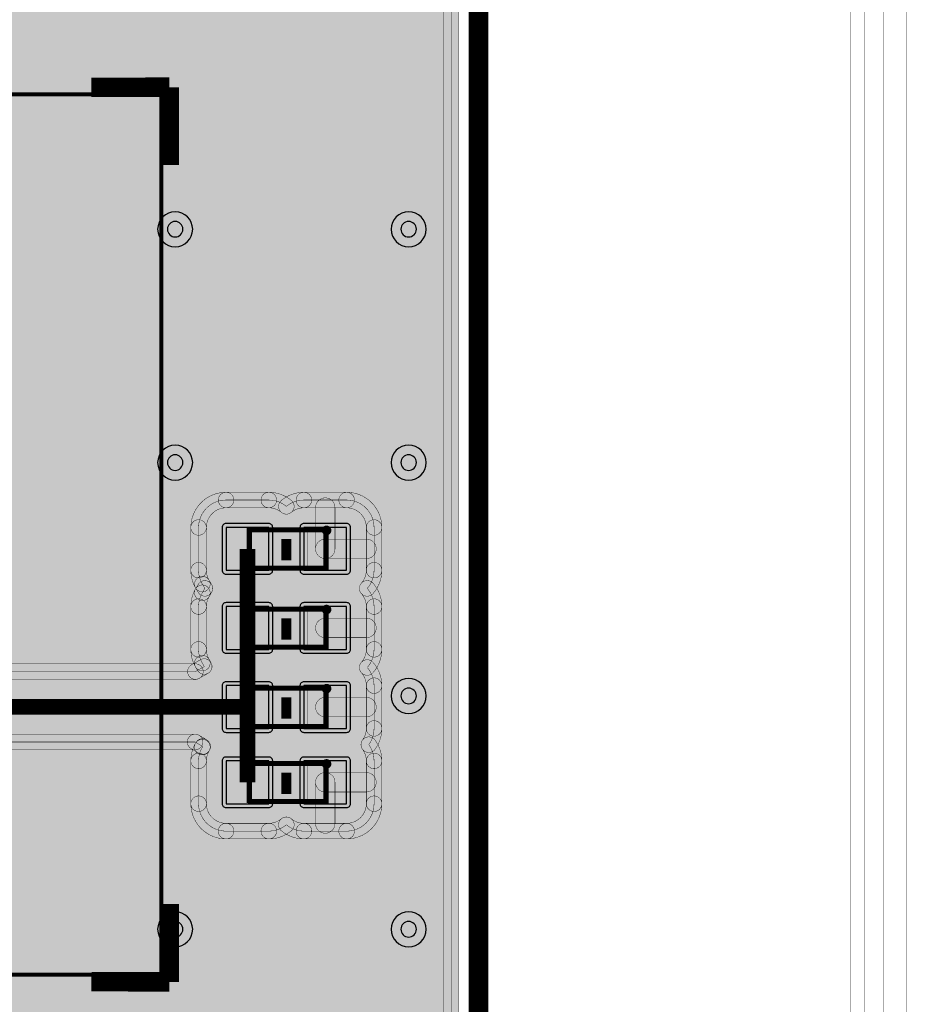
# Model space of a CAD drawing. Header units: millimetres. Extents: x -43 to 89, y -11 to 61.
# Tile 255 of 256: x 59 to 71, y 31 to 44. Entities that reach past the tile are written whole.
import ezdxf

# ---------------------------------------------------------------- set-up
doc = ezdxf.new("R2010")
doc.units = ezdxf.units.MM
for name, color, linetype, true_color in [('Board Outline Layer', 7, 'Continuous', 0xff00ff), ('Bottom Layer', 7, 'Continuous', 0x0000ff), ('Component Marking Layer', 7, 'Continuous', 0x66ffcc), ('Component Shape Layer', 7, 'Continuous', 0x00cccc), ('Hole Layer', 7, 'Continuous', 0x222222), ('Inner1', 7, 'Continuous', 0x999966), ('Inner2', 7, 'Continuous', 0x008000), ('Multi-Layer', 7, 'Continuous', 0xc0c0c0), ('Pin Soldering Layer', 7, 'Continuous', 0xcc9999), ('Top Layer', 7, 'Continuous', 0xff0000), ('Top Paste Mask Layer', 7, 'Continuous', 0x808080), ('Top Silkscreen Layer', 7, 'Continuous', 0xffcc00), ('Top Solder Mask Layer', 7, 'Continuous', 0x800080)]:
    doc.layers.add(name, color=color, linetype=linetype, true_color=true_color)

msp = doc.modelspace()

# ---------------------------------------------------------------- hatches: boundary and pattern name
at = {"layer": 'Bottom Layer'}
for points in [[(64.638, 3.504), (61.496, 0.362), (61.496, 0.362), (3.496, 0.362), (3.496, 0.362), (0.354, 3.504), (0.354, 3.504), (0.354, 52.504), (0.354, 52.504), (3.496, 55.646), (3.496, 55.646), (61.496, 55.646), (61.496, 55.646), (64.638, 52.504), (64.638, 52.504), (64.638, 3.504)], [(64.536, 52.504), (64.739, 52.504), (64.739, 3.504), (64.536, 3.504)]]:
    msp.add_hatch(color=256, dxfattribs=at).paths.add_polyline_path(points)
at = {"layer": 'Component Marking Layer'}
for points in [[(62.953, 37.519, 1), (63.073, 37.519, 1)], [(62.953, 36.485, 1), (63.073, 36.485, 1)], [(62.953, 35.452, 1), (63.073, 35.452, 1)], [(62.953, 34.469, 1), (63.073, 34.469, 1)]]:
    msp.add_hatch(color=256, dxfattribs=at).paths.add_polyline_path(points)
at = {"layer": 'Inner1'}
for points in [[(64.638, 3.504), (61.496, 0.362), (61.496, 0.362), (3.496, 0.362), (3.496, 0.362), (0.354, 3.504), (0.354, 3.504), (0.354, 52.504), (0.354, 52.504), (3.496, 55.646), (3.496, 55.646), (61.496, 55.646), (61.496, 55.646), (64.638, 52.504), (64.638, 52.504), (64.638, 3.504)], [(64.536, 52.504), (64.739, 52.504), (64.739, 3.504), (64.536, 3.504)]]:
    msp.add_hatch(color=256, dxfattribs=at).paths.add_polyline_path(points)
at = {"layer": 'Inner2'}
for points in [[(64.638, 3.504), (61.496, 0.362), (61.496, 0.362), (3.496, 0.362), (3.496, 0.362), (0.354, 3.504), (0.354, 3.504), (0.354, 52.504), (0.354, 52.504), (3.496, 55.646), (3.496, 55.646), (61.496, 55.646), (61.496, 55.646), (64.638, 52.504), (64.638, 52.504), (64.638, 3.504)], [(64.536, 52.504), (64.739, 52.504), (64.739, 3.504), (64.536, 3.504)]]:
    msp.add_hatch(color=256, dxfattribs=at).paths.add_polyline_path(points)
at = {"layer": 'Pin Soldering Layer'}
for points in [[(62.013, 37.519), (62.013, 37.019), (62.263, 37.019), (62.263, 37.519)], [(63.013, 37.519), (63.013, 37.019), (62.763, 37.019), (62.763, 37.519)], [(62.013, 36.485), (62.013, 35.985), (62.263, 35.985), (62.263, 36.485)], [(63.013, 36.485), (63.013, 35.985), (62.763, 35.985), (62.763, 36.485)], [(62.013, 35.452), (62.013, 34.952), (62.263, 34.952), (62.263, 35.452)], [(63.013, 35.452), (63.013, 34.952), (62.763, 34.952), (62.763, 35.452)], [(62.013, 34.469), (62.013, 33.969), (62.263, 33.969), (62.263, 34.469)], [(63.013, 34.469), (63.013, 33.969), (62.763, 33.969), (62.763, 34.469)]]:
    msp.add_hatch(color=256, dxfattribs=at).paths.add_polyline_path(points)
at = {"layer": 'Top Layer'}
for points in [[(64.638, 3.504), (61.496, 0.362), (61.496, 0.362), (3.496, 0.362), (3.496, 0.362), (0.354, 3.504), (0.354, 3.504), (0.354, 52.504), (0.354, 52.504), (3.496, 55.646), (3.496, 55.646), (61.496, 55.646), (61.496, 55.646), (64.638, 52.504), (64.638, 52.504), (64.638, 29.103), (64.365, 29.229), (62.165, 29.229), (61.806, 28.871), (61.806, 27.604), (61.158, 27.604), (60.81, 27.331), (60.238, 26.363), (59.814, 26.241), (59.462, 26.241), (59.462, 26.241), (59.449, 26.241), (59.449, 26.241), (59.243, 26.233), (59.012, 26.241), (59.012, 26.241), (59, 26.241), (58.5, 26.241), (58.5, 26.241), (58.293, 26.175), (58.086, 26.241), (57.586, 26.241), (57.586, 26.241), (57.574, 26.241), (57.574, 26.241), (57.442, 26.236), (57.457, 26.34), (57.457, 26.899), (57.099, 27.257), (56.541, 27.257), (56.205, 27.024), (56.13, 27.178), (56.213, 27.407), (56.213, 27.966), (56.213, 27.966), (56.13, 28.195), (56.185, 28.249), (56.414, 28.166), (56.972, 28.166), (56.972, 28.166), (57.201, 28.249), (57.43, 28.166), (57.988, 28.166), (57.988, 28.166), (58.347, 28.524), (58.347, 29.083), (57.988, 29.441), (57.43, 29.441), (57.43, 29.441), (57.201, 29.359), (56.972, 29.441), (56.414, 29.441), (56.414, 29.441), (56.229, 29.39), (56.158, 29.489), (56.226, 29.583), (56.439, 29.512), (56.998, 29.512), (56.998, 29.512), (57.226, 29.595), (57.455, 29.512), (58.014, 29.512), (58.014, 29.512), (58.372, 29.87), (58.372, 30.429), (58.014, 30.787), (57.455, 30.787), (57.455, 30.787), (57.226, 30.705), (57.099, 30.773), (57.099, 30.773), (56.82, 30.855), (56.449, 31.226), (56.449, 31.226), (56.16, 31.346), (56.16, 31.346), (55.448, 31.346), (55.448, 31.346), (55.159, 31.226), (55.159, 31.226), (54.817, 30.884), (54.725, 30.864), (54.382, 30.864), (54.023, 30.505), (54.023, 30.478), (53.94, 30.414), (53.94, 30.414), (53.695, 30.169), (53.722, 30.304), (53.722, 30.863), (53.722, 30.863), (53.363, 31.221), (52.805, 31.221), (52.805, 31.221), (52.669, 31.194), (52.63, 31.26), (52.63, 33.544), (52.634, 33.548), (52.634, 33.548), (52.737, 33.724), (52.856, 33.779), (53.106, 33.704), (53.356, 33.779), (53.606, 33.704), (53.856, 33.779), (54.106, 33.704), (54.356, 33.779), (54.606, 33.704), (54.856, 33.779), (55.106, 33.704), (55.356, 33.779), (55.606, 33.704), (55.856, 33.779), (56.106, 33.704), (56.356, 33.779), (56.606, 33.704), (56.856, 33.779), (57.106, 33.704), (57.376, 33.793), (57.554, 33.757), (57.659, 33.757), (58.117, 34.215), (58.042, 34.465), (58.11, 34.635), (58.36, 34.719), (58.486, 34.755), (61.297, 34.755), (61.396, 34.696), (61.391, 34.688), (61.391, 34.688), (61.342, 34.508), (61.342, 34.508), (61.342, 33.949), (61.701, 33.591), (62.259, 33.591), (62.488, 33.674), (62.717, 33.591), (63.275, 33.591), (63.633, 33.949), (63.633, 34.508), (63.564, 34.72), (63.633, 34.932), (63.633, 35.491), (63.544, 35.728), (63.633, 35.965), (63.633, 36.524), (63.544, 36.761), (63.633, 36.999), (63.633, 37.557), (63.275, 37.916), (62.717, 37.916), (62.488, 37.833), (62.259, 37.916), (61.701, 37.916), (61.342, 37.557), (61.342, 36.999), (61.342, 36.999), (61.391, 36.818), (61.391, 36.818), (61.424, 36.761), (61.391, 36.704), (61.391, 36.704), (61.342, 36.524), (61.342, 36.524), (61.342, 35.965), (61.342, 35.965), (61.391, 35.785), (61.391, 35.785), (61.417, 35.741), (61.301, 35.675), (58.486, 35.675), (58.36, 35.711), (58.11, 35.795), (58.043, 35.965), (58.117, 36.215), (58.042, 36.465), (58.117, 36.715), (58.043, 36.965), (58.117, 37.215), (58.042, 37.465), (58.117, 37.715), (58.043, 37.965), (58.117, 38.215), (58.042, 38.465), (58.117, 38.715), (58.043, 38.965), (58.117, 39.215), (58.042, 39.465), (58.117, 39.715), (58.043, 39.965), (58.117, 40.215), (58.042, 40.465), (58.117, 40.715), (57.659, 41.173), (57.554, 41.173), (57.376, 41.137), (57.106, 41.226), (56.856, 41.151), (56.606, 41.226), (56.356, 41.151), (56.106, 41.226), (55.856, 41.151), (55.606, 41.226), (55.356, 41.151), (55.106, 41.226), (54.856, 41.151), (54.606, 41.226), (54.356, 41.151), (54.106, 41.226), (53.856, 41.151), (53.606, 41.226), (53.356, 41.151), (53.106, 41.226), (52.856, 41.151), (52.606, 41.226), (52.356, 41.151), (52.106, 41.226), (51.856, 41.151), (51.606, 41.226), (51.336, 41.137), (51.158, 41.173), (51.054, 41.173), (50.596, 40.715), (50.67, 40.465), (50.596, 40.215), (50.67, 39.965), (50.596, 39.715), (50.67, 39.465), (50.596, 39.215), (50.67, 38.965), (50.596, 38.715), (50.67, 38.465), (50.596, 38.215), (50.67, 37.965), (50.603, 37.799), (50.247, 38.156), (50.247, 38.156), (49.962, 38.274), (49.544, 38.274), (49.418, 38.341), (49.073, 38.454), (48.522, 38.061), (47.526, 39.057), (47.526, 41.783), (47.526, 41.783), (47.406, 42.072), (47.406, 42.072), (44.942, 44.536), (44.942, 44.536), (44.653, 44.656), (39.878, 44.656), (39.878, 44.656), (39.589, 44.536), (39.589, 44.536), (37.786, 42.733), (37.786, 42.733), (37.666, 42.443), (37.666, 42.443), (37.666, 41.094), (36.459, 42.301), (36.459, 42.301), (36.17, 42.421), (13.225, 42.421), (13.229, 42.473), (13.229, 44.373), (12.87, 44.731), (11.52, 44.731), (11.162, 44.373), (11.162, 42.473), (11.166, 42.421), (9.72, 42.421), (7.579, 44.561), (7.579, 44.561), (7.29, 44.681), (3.541, 44.681), (3.415, 44.745), (3.073, 44.855), (2.972, 44.846), (2.979, 44.913), (2.979, 46.083), (2.62, 46.441), (0.82, 46.441), (0.462, 46.083), (0.462, 44.913), (0.563, 44.664), (0.562, 44.638), (0.562, 43.938), (0.624, 43.738), (0.562, 43.538), (0.562, 42.838), (0.623, 42.638), (0.562, 42.438), (0.562, 41.738), (0.624, 41.538), (0.562, 41.338), (0.562, 40.638), (0.624, 40.438), (0.562, 40.238), (0.562, 39.538), (0.624, 39.338), (0.562, 39.138), (0.562, 38.438), (0.623, 38.238), (0.562, 38.038), (0.562, 37.338), (0.624, 37.138), (0.562, 36.938), (0.562, 36.238), (0.921, 35.88), (2.121, 35.88), (2.474, 36.179), (2.476, 36.179), (2.476, 36.179), (2.765, 36.299), (2.765, 36.299), (2.854, 36.388), (2.988, 36.432), (3.464, 36.878), (3.903, 36.878), (3.903, 36.878), (4.193, 36.998), (4.193, 36.998), (4.259, 37.065), (4.325, 36.998), (4.325, 36.998), (4.615, 36.878), (4.919, 36.878), (4.919, 36.878), (5.209, 36.998), (5.209, 36.998), (5.275, 37.065), (5.341, 36.998), (5.341, 36.998), (5.631, 36.878), (5.935, 36.878), (5.935, 36.878), (6.225, 36.998), (6.225, 36.998), (6.291, 37.065), (6.357, 36.998), (6.357, 36.998), (6.647, 36.878), (6.951, 36.878), (6.951, 36.878), (7.241, 36.998), (7.241, 36.998), (7.307, 37.065), (7.373, 36.998), (7.373, 36.998), (7.663, 36.878), (9.398, 36.878), (9.398, 36.878), (9.687, 36.998), (9.687, 36.998), (11.171, 38.482), (11.162, 38.403), (11.162, 36.503), (11.52, 36.145), (12.87, 36.145), (13.229, 36.503), (13.229, 38.403), (12.87, 38.761), (11.52, 38.761), (11.52, 38.761), (11.441, 38.752), (12.209, 39.52), (33.867, 39.52), (34.567, 38.82), (34.567, 38.087), (34.567, 38.087), (34.687, 37.798), (34.687, 37.798), (34.975, 37.51), (34.816, 37.15), (34.866, 36.934), (34.866, 36.934), (34.75, 36.974), (34.75, 37.44), (34.75, 37.44), (34.63, 37.729), (34.63, 37.729), (33.182, 39.177), (33.182, 39.177), (32.893, 39.296), (25.476, 39.296), (25.476, 39.296), (25.353, 39.277), (25.132, 39.342), (24.988, 39.342), (24.988, 39.342), (24.699, 39.222), (24.699, 39.222), (24.609, 39.132), (24.609, 39.132), (24.55, 39.057), (24.136, 39.057), (24.136, 39.057), (24.064, 39.028), (24.064, 39.028), (22.726, 37.69), (22.419, 37.519), (22.018, 37.698), (21.531, 37.385), (21.218, 37.546), (20.835, 37.162), (20.996, 36.85), (20.728, 36.577), (20.029, 37.276), (20.029, 37.276), (19.797, 37.383), (19.354, 37.493), (19.354, 37.493), (19.304, 37.499), (18.745, 37.499), (18.745, 37.499), (18.611, 37.449), (18.288, 37.651), (17.729, 37.651), (17.371, 37.293), (17.371, 36.734), (17.371, 36.734), (17.474, 36.483), (17.371, 36.232), (17.371, 35.673), (17.371, 35.673), (17.474, 35.422), (17.371, 35.171), (17.371, 34.612), (17.371, 34.612), (17.474, 34.361), (17.371, 34.11), (17.371, 33.552), (17.371, 33.552), (17.474, 33.3), (17.371, 33.049), (17.371, 32.491), (17.371, 32.491), (17.474, 32.24), (17.371, 31.988), (17.371, 31.43), (17.371, 31.43), (17.474, 31.179), (17.401, 31.07), (17.221, 31.118), (16.662, 31.118), (16.662, 31.118), (16.304, 30.76), (16.304, 30.406), (16.167, 30.487), (16.167, 30.487), (15.986, 30.536), (14.936, 30.536), (14.936, 30.536), (14.755, 30.487), (14.755, 30.487), (14.458, 30.312), (12.263, 30.312), (11.966, 30.487), (11.966, 30.487), (11.784, 30.536), (10.735, 30.536), (10.735, 30.536), (10.377, 30.178), (10.377, 29.477), (10.377, 29.477), (10.735, 29.119), (11.784, 29.119), (11.784, 29.119), (11.966, 29.168), (11.966, 29.168), (12.263, 29.342), (14.458, 29.342), (14.755, 29.168), (14.755, 29.168), (14.936, 29.119), (15.986, 29.119), (15.986, 29.119), (16.167, 29.168), (16.167, 29.168), (16.273, 29.23), (16.321, 29.078), (16.321, 29.078), (16.33, 29.052), (16.374, 28.942), (16.33, 28.831), (16.33, 28.831), (16.304, 28.698), (16.304, 28.198), (16.304, 28.198), (16.304, 28.192), (15.986, 28.387), (14.936, 28.387), (14.936, 28.387), (14.578, 28.029), (14.578, 27.328), (14.578, 27.328), (14.936, 26.97), (15.986, 26.97), (15.986, 26.97), (16.316, 27.191), (16.33, 27.151), (16.33, 27.151), (16.379, 27.027), (16.359, 26.873), (16.942, 26.29), (17.371, 26.479), (17.371, 26.125), (17.371, 26.125), (17.474, 25.874), (17.371, 25.623), (17.371, 25.064), (17.371, 25.064), (17.729, 24.706), (18.288, 24.706), (18.288, 24.706), (18.611, 24.908), (18.745, 24.858), (19.304, 24.858), (19.304, 24.858), (19.498, 24.996), (19.498, 24.996), (19.607, 25.309), (20.317, 25.309), (20.487, 25.306), (20.69, 25.249), (20.682, 25.161), (21.215, 24.625), (21.333, 24.368), (21.333, 24.368), (22.495, 23.206), (22.495, 23.206), (22.784, 23.086), (22.784, 23.086), (32.045, 23.086), (32.045, 23.086), (32.334, 23.206), (32.334, 23.206), (32.572, 23.444), (32.934, 23.444), (33.503, 22.988), (34.077, 23.474), (34.124, 23.605), (34.197, 23.678), (34.284, 23.756), (34.326, 23.789), (34.554, 23.674), (34.554, 22.85), (33.487, 21.783), (23.67, 21.783), (21.71, 23.742), (21.71, 23.742), (21.412, 23.866), (21.412, 23.866), (16.235, 23.866), (16.261, 23.882), (16.332, 23.877), (16.915, 24.46), (16.332, 25.043), (16.282, 25.041), (16.147, 25.124), (16.147, 25.124), (15.96, 25.177), (14.911, 25.177), (14.911, 25.177), (14.553, 24.818), (14.553, 24.117), (14.553, 24.117), (14.656, 23.866), (14.449, 23.866), (12.414, 25.901), (12.414, 25.901), (12.116, 26.025), (12.116, 26.025), (8.534, 26.025), (8.534, 26.025), (8.447, 26.016), (8.43, 26.062), (8.484, 26.062), (8.842, 26.42), (8.842, 26.92), (8.842, 26.92), (8.776, 27.127), (8.842, 27.334), (8.842, 27.834), (8.842, 27.834), (8.484, 28.193), (7.925, 28.193), (7.787, 28.165), (7.797, 28.249), (7.797, 28.8), (7.438, 29.158), (5.988, 29.158), (5.63, 28.8), (5.63, 28.768), (5.268, 28.872), (4.585, 28.189), (4.737, 27.759), (4.719, 27.744), (4.614, 27.669), (4.112, 27.026), (4.775, 26.363), (5.392, 26.782), (5.436, 26.782), (5.436, 26.782), (5.639, 26.821), (5.644, 26.798), (5.63, 26.698), (5.63, 26.398), (5.644, 26.298), (5.63, 26.198), (5.63, 25.898), (5.635, 25.84), (5.468, 25.673), (5.468, 25.673), (5.344, 25.375), (5.344, 25.375), (5.344, 24.689), (5.344, 24.689), (5.468, 24.391), (5.468, 24.391), (5.62, 24.238), (5.631, 24.228), (5.63, 24.199), (5.63, 23.899), (5.63, 23.899), (5.595, 23.934), (5.595, 23.934), (5.235, 24.094), (5.032, 24.119), (4.699, 24.209), (4.036, 23.546), (4.699, 22.883), (4.782, 22.888), (4.585, 22.408), (5.268, 21.725), (5.63, 21.828), (5.63, 21.797), (5.988, 21.439), (7.438, 21.439), (7.797, 21.797), (7.797, 22.113), (8.001, 22.049), (8.56, 22.049), (8.918, 22.407), (8.918, 22.907), (8.918, 22.907), (8.852, 23.114), (8.918, 23.321), (8.918, 23.821), (8.918, 23.821), (8.56, 24.179), (8.115, 24.179), (8.122, 24.183), (8.28, 24.242), (8.753, 24.713), (8.802, 24.842), (8.887, 24.928), (9.958, 24.928), (9.755, 24.486), (10.338, 23.903), (10.38, 23.904), (10.515, 23.817), (10.515, 23.817), (10.71, 23.759), (11.759, 23.759), (11.759, 23.759), (12.117, 24.117), (12.117, 24.682), (13.882, 22.918), (13.882, 22.918), (14.18, 22.794), (14.18, 22.794), (14.575, 22.794), (14.553, 22.67), (14.553, 21.969), (14.553, 21.969), (14.911, 21.61), (15.96, 21.61), (15.96, 21.61), (16.318, 21.969), (16.318, 22.67), (16.296, 22.794), (21.143, 22.794), (23.102, 20.835), (23.102, 20.835), (23.4, 20.711), (23.4, 20.711), (33.757, 20.711), (33.757, 20.711), (34.055, 20.835), (34.055, 20.835), (35.458, 22.238), (35.542, 22.066), (35.46, 21.768), (35.67, 21.319), (34.125, 19.774), (34.125, 19.774), (33.983, 19.431), (33.983, 19.431), (33.983, 14.859), (33.983, 14.859), (34.125, 14.516), (34.125, 14.516), (34.428, 14.213), (34.592, 14.048), (34.592, 13.847), (34.951, 13.489), (35.509, 13.489), (35.509, 13.489), (35.611, 13.504), (35.611, 13.504), (35.806, 13.561), (35.85, 13.547), (35.913, 13.386), (35.913, 12.725), (35.913, 12.725), (36.055, 12.382), (36.055, 12.382), (37.539, 10.899), (37.539, 9.521), (36.678, 10.005), (35.669, 8.997), (36.678, 7.988), (37.539, 8.472), (37.539, 6.401), (37.539, 6.401), (37.681, 6.058), (37.681, 6.058), (38.1, 5.638), (38.32, 5.053), (38.32, 4.846), (39.078, 4.088), (39.836, 4.846), (39.836, 5.847), (39.078, 6.605), (38.782, 6.545), (38.564, 6.546), (38.509, 6.602), (38.509, 7.195), (39.078, 6.938), (39.836, 7.696), (39.836, 7.903), (40.056, 8.488), (40.475, 8.908), (40.475, 8.908), (40.617, 9.251), (40.617, 9.251), (40.617, 11.506), (40.617, 11.506), (40.475, 11.849), (40.475, 11.849), (39.881, 12.444), (39.881, 13.386), (40.005, 13.704), (40.005, 13.704), (40.029, 13.834), (40.029, 13.834), (40.029, 14.339), (39.989, 14.503), (40.029, 14.667), (40.029, 15.173), (39.671, 15.531), (39.169, 15.531), (39.169, 16.231), (39.169, 16.231), (39.128, 16.427), (39.128, 16.704), (38.77, 17.062), (38.211, 17.062), (38.211, 17.062), (38.099, 17.044), (38.112, 17.14), (38.112, 17.14), (38.112, 17.341), (38.276, 17.506), (38.469, 17.698), (38.469, 17.698), (38.611, 18.041), (38.611, 18.041), (38.611, 18.831), (38.649, 18.786), (38.649, 18.786), (41.349, 16.087), (41.349, 15.358), (41.15, 15.037), (41.15, 14.478), (41.508, 14.12), (42.008, 14.12), (42.215, 14.186), (42.422, 14.12), (42.509, 14.12), (42.807, 14.008), (42.873, 13.943), (42.873, 13.832), (42.672, 13.867), (42.489, 13.838), (42.428, 13.855), (42.428, 13.855), (42.328, 13.87), (42.328, 13.87), (41.482, 13.87), (41.124, 13.512), (41.124, 13.057), (41.482, 12.699), (42.328, 12.699), (42.328, 12.699), (42.428, 12.713), (42.428, 12.713), (42.489, 12.731), (42.672, 12.701), (42.873, 12.737), (42.873, 11.328), (42.873, 11.328), (43, 11.021), (43, 11.021), (43.787, 10.234), (43.787, 7.798), (43.787, 7.798), (43.914, 7.491), (43.914, 7.491), (44.626, 6.779), (44.626, 6.779), (44.933, 6.652), (46.457, 6.652), (46.457, 6.652), (46.764, 6.779), (46.764, 6.779), (47.246, 7.262), (47.246, 7.262), (47.374, 7.569), (47.374, 7.684), (47.436, 7.68), (47.686, 7.75), (47.936, 7.68), (48.186, 7.75), (48.436, 7.68), (48.686, 7.75), (48.936, 7.68), (49.186, 7.75), (49.436, 7.68), (49.686, 7.75), (49.936, 7.68), (50.187, 7.75), (50.437, 7.68), (50.687, 7.75), (50.937, 7.68), (51.187, 7.75), (51.437, 7.68), (51.687, 7.75), (51.937, 7.68), (52.187, 7.75), (52.437, 7.68), (52.687, 7.75), (52.937, 7.68), (53.187, 7.75), (53.437, 7.68), (53.687, 7.75), (53.937, 7.68), (54.187, 7.75), (54.437, 7.68), (54.921, 8.163), (54.921, 10.313), (54.921, 10.313), (54.898, 10.459), (54.859, 10.649), (54.736, 10.936), (54.736, 10.936), (54.669, 11.003), (54.669, 14.757), (54.669, 14.757), (54.639, 14.829), (54.639, 14.829), (52.906, 16.561), (53.086, 16.641), (53.315, 16.558), (53.874, 16.558), (54.232, 16.916), (54.232, 17.475), (54.149, 17.704), (54.194, 17.772), (54.509, 17.68), (55.091, 18.263), (54.989, 18.593), (54.958, 18.666), (54.834, 18.893), (54.834, 18.893), (54.025, 19.701), (54.025, 20.056), (54.025, 20.056), (54.024, 20.094), (54.024, 20.297), (54.565, 20.297), (55.023, 20.755), (55.023, 20.762), (55.22, 20.728), (55.803, 21.298), (55.906, 21.283), (56.464, 21.283), (56.464, 21.283), (56.693, 21.365), (56.922, 21.283), (57.48, 21.283), (57.48, 21.283), (57.839, 21.641), (57.839, 22.2), (57.791, 22.378), (57.838, 22.555), (57.838, 23.114), (57.775, 23.317), (57.839, 23.52), (57.839, 24.079), (57.48, 24.437), (56.922, 24.437), (56.922, 24.437), (56.693, 24.355), (56.464, 24.437), (56.016, 24.437), (56.225, 24.674), (56.651, 24.966), (57.099, 24.966), (57.099, 24.966), (57.113, 24.966), (57.113, 24.966), (57.332, 24.974), (57.574, 24.966), (57.574, 24.966), (57.586, 24.966), (58.086, 24.966), (58.086, 24.966), (58.293, 25.032), (58.5, 24.966), (59, 24.966), (59, 24.966), (59.014, 24.966), (59.014, 24.966), (59.119, 24.97), (59.103, 24.867), (59.103, 24.308), (59.462, 23.95), (60.02, 23.95), (60.378, 24.308), (60.378, 24.867), (60.378, 24.867), (60.32, 25.062), (60.884, 25.302), (61.278, 25.489), (61.806, 25.627), (61.806, 24.621), (61.806, 24.621), (62.165, 24.263), (64.365, 24.263), (64.638, 24.39), (64.638, 22.196), (64.315, 22.398), (61.115, 22.398), (60.757, 22.04), (60.757, 19.738), (61.115, 19.38), (64.315, 19.38), (64.638, 19.582), (64.638, 10.847), (64.315, 11.049), (61.115, 11.049), (60.757, 10.691), (60.757, 8.39), (61.115, 8.031), (64.315, 8.031), (64.638, 8.234), (64.638, 3.504)], [(64.536, 52.504), (64.739, 52.504), (64.739, 29.103), (64.536, 29.103)], [(61.241, 37.557), (61.701, 38.017), (61.701, 37.814), (61.444, 37.557)], [(61.701, 37.814), (61.701, 38.017), (62.259, 38.017), (62.259, 37.814)], [(62.259, 38.017), (62.553, 37.911), (62.423, 37.755), (62.259, 37.814)], [(62.423, 37.911), (62.717, 38.017), (62.717, 37.814), (62.553, 37.755)], [(62.717, 37.814), (62.717, 38.017), (63.275, 38.017), (63.275, 37.814)], [(63.275, 38.017), (63.735, 37.557), (63.532, 37.557), (63.275, 37.814)], [(63.123, 37.278), (62.869, 37.278), (62.869, 37.817), (63.123, 37.817)], [(61.241, 37.557), (61.444, 37.557), (61.444, 36.999), (61.241, 36.999)], [(63.735, 36.999), (63.532, 36.999), (63.532, 37.557), (63.735, 37.557)], [(62.996, 37.151), (62.996, 37.405), (63.534, 37.405), (63.534, 37.151)], [(61.241, 36.999), (61.444, 36.999), (61.444, 36.999), (61.241, 36.999)], [(61.303, 36.767), (61.241, 36.999), (61.444, 36.999), (61.479, 36.869)], [(63.735, 36.999), (63.62, 36.694), (63.467, 36.829), (63.532, 36.999)], [(61.303, 36.767), (61.479, 36.869), (61.479, 36.869), (61.303, 36.767)], [(61.303, 36.767), (61.479, 36.869), (61.512, 36.813), (61.337, 36.71)], [(61.479, 36.653), (61.303, 36.756), (61.337, 36.813), (61.512, 36.71)], [(63.62, 36.829), (63.735, 36.524), (63.532, 36.524), (63.467, 36.694)], [(61.241, 36.524), (61.303, 36.756), (61.479, 36.653), (61.444, 36.524)], [(61.479, 36.653), (61.303, 36.756), (61.303, 36.756), (61.479, 36.653)], [(61.241, 36.524), (61.444, 36.524), (61.444, 36.524), (61.241, 36.524)], [(61.241, 36.524), (61.444, 36.524), (61.444, 35.965), (61.241, 35.965)], [(63.735, 35.965), (63.532, 35.965), (63.532, 36.524), (63.735, 36.524)], [(62.996, 36.118), (62.996, 36.372), (63.534, 36.372), (63.534, 36.118)], [(61.241, 35.965), (61.444, 35.965), (61.444, 35.965), (61.241, 35.965)], [(61.303, 35.734), (61.241, 35.965), (61.444, 35.965), (61.479, 35.836)], [(63.735, 35.965), (63.62, 35.661), (63.467, 35.795), (63.532, 35.965)], [(58.486, 35.573), (58.486, 35.776), (61.301, 35.776), (61.301, 35.573)], [(61.351, 35.587), (61.25, 35.763), (61.366, 35.829), (61.467, 35.653)], [(61.303, 35.734), (61.479, 35.836), (61.479, 35.836), (61.303, 35.734)], [(61.303, 35.734), (61.479, 35.836), (61.504, 35.792), (61.329, 35.69)], [(63.62, 35.795), (63.735, 35.491), (63.532, 35.491), (63.467, 35.661)], [(63.735, 34.932), (63.532, 34.932), (63.532, 35.491), (63.735, 35.491)], [(62.996, 35.084), (62.996, 35.338), (63.534, 35.338), (63.534, 35.084)], [(58.486, 34.654), (58.486, 34.857), (61.297, 34.857), (61.297, 34.654)], [(63.735, 34.932), (63.646, 34.66), (63.482, 34.78), (63.532, 34.932)], [(61.241, 34.508), (61.303, 34.74), (61.479, 34.637), (61.444, 34.508)], [(61.245, 34.668), (61.349, 34.843), (61.448, 34.784), (61.344, 34.609)], [(61.479, 34.637), (61.303, 34.74), (61.308, 34.748), (61.484, 34.645)], [(61.479, 34.637), (61.303, 34.74), (61.303, 34.74), (61.479, 34.637)], [(63.646, 34.78), (63.735, 34.508), (63.532, 34.508), (63.482, 34.66)], [(61.241, 34.508), (61.444, 34.508), (61.444, 34.508), (61.241, 34.508)], [(61.241, 34.508), (61.444, 34.508), (61.444, 33.949), (61.241, 33.949)], [(63.735, 33.949), (63.532, 33.949), (63.532, 34.508), (63.735, 34.508)], [(62.996, 34.102), (62.996, 34.356), (63.534, 34.356), (63.534, 34.102)], [(62.869, 34.229), (63.123, 34.229), (63.123, 33.69), (62.869, 33.69)], [(61.701, 33.489), (61.241, 33.949), (61.444, 33.949), (61.701, 33.693)], [(63.735, 33.949), (63.275, 33.489), (63.275, 33.693), (63.532, 33.949)], [(62.553, 33.595), (62.259, 33.489), (62.259, 33.693), (62.423, 33.752)], [(62.717, 33.489), (62.423, 33.595), (62.553, 33.752), (62.717, 33.693)], [(61.701, 33.489), (61.701, 33.693), (62.259, 33.693), (62.259, 33.489)], [(62.717, 33.489), (62.717, 33.693), (63.275, 33.693), (63.275, 33.489)]]:
    msp.add_hatch(color=256, dxfattribs=at).paths.add_polyline_path(points)

# ---------------------------------------------------------------- linework, layer by layer
at = {"layer": 'Board Outline Layer', "const_width": 0.254}
msp.add_lwpolyline([(64.996, 3.504), (64.996, 52.504, 0.414214), (61.496, 56.004), (3.496, 56.004, 0.414214), (-0.004, 52.504), (-0.004, 3.504, 0.414214), (3.496, 0.004), (61.496, 0.004, 0.414214)], format="xyb", close=True, dxfattribs=at)
at = {"layer": 'Bottom Layer', "const_width": 0.00508}
msp.add_lwpolyline([(-5.831, 60.809), (-5.831, -4.469), (70.039, -4.469), (70.039, 60.809)], close=True, dxfattribs=at)
for points in [[(64.638, 3.504, -0.414214), (61.496, 0.362), (61.496, 0.362), (3.496, 0.362), (3.496, 0.362, -0.414214), (0.354, 3.504), (0.354, 3.504), (0.354, 52.504), (0.354, 52.504, -0.414214), (3.496, 55.646), (3.496, 55.646), (61.496, 55.646), (61.496, 55.646, -0.414214), (64.638, 52.504), (64.638, 52.504), (64.638, 3.504)], [(64.536, 52.504, -1), (64.739, 52.504), (64.739, 3.504, -1), (64.536, 3.504)]]:
    msp.add_lwpolyline(points, format="xyb", close=True, dxfattribs=at)
at = {"layer": 'Component Marking Layer', "const_width": 0.00508}
for points in [[(62.953, 37.519, 1), (63.073, 37.519), (63.073, 37.519, 1), (62.953, 37.519)], [(62.953, 36.485, 1), (63.073, 36.485), (63.073, 36.485, 1), (62.953, 36.485)], [(62.953, 35.452, 1), (63.073, 35.452), (63.073, 35.452, 1), (62.953, 35.452)], [(62.953, 34.469, 1), (63.073, 34.469), (63.073, 34.469, 1), (62.953, 34.469)]]:
    msp.add_lwpolyline(points, format="xyb", dxfattribs=at)
at = {"layer": 'Component Shape Layer', "const_width": 0.0508}
for points in [[(60.856, 31.715), (47.856, 31.715), (47.856, 43.215), (60.856, 43.215)], [(60.856, 31.715), (47.856, 31.715), (47.856, 43.215), (60.856, 43.215)], [(62.996, 37.532), (62.996, 37.032), (61.996, 37.032), (61.996, 37.532)], [(62.996, 37.532), (62.996, 37.032), (61.996, 37.032), (61.996, 37.532)], [(63.013, 37.519), (63.013, 37.019), (62.013, 37.019), (62.013, 37.519)], [(63.013, 37.519), (63.013, 37.019), (62.013, 37.019), (62.013, 37.519)], [(62.996, 36.499), (62.996, 35.999), (61.996, 35.999), (61.996, 36.499)], [(62.996, 36.499), (62.996, 35.999), (61.996, 35.999), (61.996, 36.499)], [(63.013, 36.485), (63.013, 35.985), (62.013, 35.985), (62.013, 36.485)], [(63.013, 36.485), (63.013, 35.985), (62.013, 35.985), (62.013, 36.485)], [(62.996, 35.465), (62.996, 34.965), (61.996, 34.965), (61.996, 35.465)], [(62.996, 35.465), (62.996, 34.965), (61.996, 34.965), (61.996, 35.465)], [(63.013, 35.452), (63.013, 34.952), (62.013, 34.952), (62.013, 35.452)], [(63.013, 35.452), (63.013, 34.952), (62.013, 34.952), (62.013, 35.452)], [(62.996, 34.483), (62.996, 33.983), (61.996, 33.983), (61.996, 34.483)], [(62.996, 34.483), (62.996, 33.983), (61.996, 33.983), (61.996, 34.483)], [(63.013, 34.469), (63.013, 33.969), (62.013, 33.969), (62.013, 34.469)], [(63.013, 34.469), (63.013, 33.969), (62.013, 33.969), (62.013, 34.469)]]:
    msp.add_lwpolyline(points, close=True, dxfattribs=at)
at = {"layer": 'Hole Layer'}
for points in [[(60.935, 41.453, 1), (61.138, 41.453, 1)], [(63.983, 41.453, 1), (64.186, 41.453, 1)], [(60.935, 38.405, 1), (61.138, 38.405, 1)], [(63.983, 38.405, 1), (64.186, 38.405, 1)], [(63.983, 35.357, 1), (64.186, 35.357, 1)], [(60.935, 32.309, 1), (61.138, 32.309, 1)], [(63.983, 32.309, 1), (64.186, 32.309, 1)]]:
    msp.add_lwpolyline(points, format="xyb", close=True, dxfattribs=at)
at = {"layer": 'Inner1', "const_width": 0.00508}
msp.add_lwpolyline([(-5.59, 60.537), (-5.59, -4.741), (70.28, -4.741), (70.28, 60.537)], close=True, dxfattribs=at)
for points in [[(64.638, 3.504, -0.414214), (61.496, 0.362), (61.496, 0.362), (3.496, 0.362), (3.496, 0.362, -0.414214), (0.354, 3.504), (0.354, 3.504), (0.354, 52.504), (0.354, 52.504, -0.414214), (3.496, 55.646), (3.496, 55.646), (61.496, 55.646), (61.496, 55.646, -0.414214), (64.638, 52.504), (64.638, 52.504), (64.638, 3.504)], [(64.536, 52.504, -1), (64.739, 52.504), (64.739, 3.504, -1), (64.536, 3.504)]]:
    msp.add_lwpolyline(points, format="xyb", close=True, dxfattribs=at)
at = {"layer": 'Inner2', "const_width": 0.00508}
msp.add_lwpolyline([(-5.291, 60.212), (-5.291, -5.066), (70.579, -5.066), (70.579, 60.212)], close=True, dxfattribs=at)
for points in [[(64.638, 3.504, -0.414214), (61.496, 0.362), (61.496, 0.362), (3.496, 0.362), (3.496, 0.362, -0.414214), (0.354, 3.504), (0.354, 3.504), (0.354, 52.504), (0.354, 52.504, -0.414214), (3.496, 55.646), (3.496, 55.646), (61.496, 55.646), (61.496, 55.646, -0.414214), (64.638, 52.504), (64.638, 52.504), (64.638, 3.504)], [(64.536, 52.504, -1), (64.739, 52.504), (64.739, 3.504, -1), (64.536, 3.504)]]:
    msp.add_lwpolyline(points, format="xyb", close=True, dxfattribs=at)
at = {"layer": 'Multi-Layer'}
for points in [[(60.808, 41.453, 1), (61.265, 41.453, 1)], [(63.856, 41.453, 1), (64.313, 41.453, 1)], [(60.808, 38.405, 1), (61.265, 38.405, 1)], [(63.856, 38.405, 1), (64.313, 38.405, 1)], [(63.856, 35.357, 1), (64.313, 35.357, 1)], [(60.808, 32.309, 1), (61.265, 32.309, 1)], [(63.856, 32.309, 1), (64.313, 32.309, 1)]]:
    msp.add_lwpolyline(points, format="xyb", close=True, dxfattribs=at)
at = {"layer": 'Pin Soldering Layer', "const_width": 0.00508}
for points in [[(62.013, 37.519), (62.013, 37.019), (62.263, 37.019), (62.263, 37.519)], [(62.013, 37.519), (62.013, 37.019), (62.263, 37.019), (62.263, 37.519)], [(63.013, 37.519), (63.013, 37.019), (62.763, 37.019), (62.763, 37.519)], [(63.013, 37.519), (63.013, 37.019), (62.763, 37.019), (62.763, 37.519)], [(62.013, 36.485), (62.013, 35.985), (62.263, 35.985), (62.263, 36.485)], [(62.013, 36.485), (62.013, 35.985), (62.263, 35.985), (62.263, 36.485)], [(63.013, 36.485), (63.013, 35.985), (62.763, 35.985), (62.763, 36.485)], [(63.013, 36.485), (63.013, 35.985), (62.763, 35.985), (62.763, 36.485)], [(62.013, 35.452), (62.013, 34.952), (62.263, 34.952), (62.263, 35.452)], [(62.013, 35.452), (62.013, 34.952), (62.263, 34.952), (62.263, 35.452)], [(63.013, 35.452), (63.013, 34.952), (62.763, 34.952), (62.763, 35.452)], [(63.013, 35.452), (63.013, 34.952), (62.763, 34.952), (62.763, 35.452)], [(62.013, 34.469), (62.013, 33.969), (62.263, 33.969), (62.263, 34.469)], [(62.013, 34.469), (62.013, 33.969), (62.263, 33.969), (62.263, 34.469)], [(63.013, 34.469), (63.013, 33.969), (62.763, 33.969), (62.763, 34.469)], [(63.013, 34.469), (63.013, 33.969), (62.763, 33.969), (62.763, 34.469)]]:
    msp.add_lwpolyline(points, close=True, dxfattribs=at)
at = {"layer": 'Top Layer', "const_width": 0.00508}
msp.add_lwpolyline([(-6.02, 61.011), (-6.02, -4.267), (69.85, -4.267), (69.85, 61.011)], close=True, dxfattribs=at)
for points in [[(3.496, 55.646), (61.496, 55.646), (61.496, 55.646, -0.414214), (64.638, 52.504), (64.638, 52.504), (64.638, 29.103, 0.220441), (64.365, 29.229), (62.165, 29.229, 0.414214), (61.806, 28.871), (61.806, 27.604), (61.158, 27.604, 0.346242), (60.81, 27.331), (60.238, 26.363, -0.031723), (59.814, 26.241), (59.462, 26.241), (59.462, 26.241, 0.008945), (59.449, 26.241), (59.449, 26.241), (59.243, 26.233), (59.012, 26.241), (59.012, 26.241, 0.007933), (59, 26.241)], [(58.486, 34.755), (61.297, 34.755), (61.396, 34.696), (61.391, 34.688), (61.391, 34.688, 0.132789), (61.342, 34.508), (61.342, 34.508), (61.342, 33.949, 0.414214), (61.701, 33.591), (62.259, 33.591, 0.17482), (62.488, 33.674, 0.17482), (62.717, 33.591), (63.275, 33.591, 0.414214), (63.633, 33.949), (63.633, 34.508, 0.159615), (63.564, 34.72, 0.159615), (63.633, 34.932), (63.633, 35.491, 0.183074), (63.544, 35.728, 0.183074), (63.633, 35.965), (63.633, 36.524, 0.183074), (63.544, 36.761, 0.183074), (63.633, 36.999), (63.633, 37.557, 0.414214), (63.275, 37.916), (62.717, 37.916, 0.17482), (62.488, 37.833, 0.17482), (62.259, 37.916), (61.701, 37.916, 0.414214), (61.342, 37.557), (61.342, 36.999), (61.342, 36.999, 0.132789), (61.391, 36.818), (61.391, 36.818), (61.424, 36.761), (61.391, 36.704), (61.391, 36.704, 0.132789), (61.342, 36.524), (61.342, 36.524), (61.342, 35.965), (61.342, 35.965, 0.132789), (61.391, 35.785), (61.391, 35.785), (61.417, 35.741), (61.301, 35.675), (58.486, 35.675)]]:
    msp.add_lwpolyline(points, format="xyb", dxfattribs=at)
for points in [[(64.536, 52.504, -1), (64.739, 52.504), (64.739, 29.103, -1), (64.536, 29.103)], [(61.241, 37.557, -0.414214), (61.701, 38.017, -1), (61.701, 37.814, 0.414214), (61.444, 37.557, -1)], [(61.701, 37.814, -1), (61.701, 38.017), (62.259, 38.017, -1), (62.259, 37.814)], [(62.259, 38.017, -0.17482), (62.553, 37.911, -1), (62.423, 37.755, 0.17482), (62.259, 37.814, -1)], [(62.423, 37.911, -0.17482), (62.717, 38.017, -1), (62.717, 37.814, 0.17482), (62.553, 37.755, -1)], [(62.717, 37.814, -1), (62.717, 38.017), (63.275, 38.017, -1), (63.275, 37.814)], [(63.123, 37.278, -1), (62.869, 37.278), (62.869, 37.817, -1), (63.123, 37.817)], [(63.275, 38.017, -0.414214), (63.735, 37.557, -1), (63.532, 37.557, 0.414214), (63.275, 37.814, -1)], [(61.241, 37.557, -1), (61.444, 37.557), (61.444, 36.999, -1), (61.241, 36.999)], [(63.735, 36.999, -1), (63.532, 36.999), (63.532, 37.557, -1), (63.735, 37.557)], [(62.996, 37.151, -1), (62.996, 37.405), (63.534, 37.405, -1), (63.534, 37.151)], [(61.241, 36.999, -1), (61.444, 36.999), (61.444, 36.999, -1), (61.241, 36.999)], [(61.303, 36.767, -0.132789), (61.241, 36.999, -1), (61.444, 36.999, 0.132789), (61.479, 36.869, -1)], [(63.735, 36.999, -0.183074), (63.62, 36.694, -1), (63.467, 36.829, 0.183074), (63.532, 36.999, -1)], [(61.303, 36.767, -1), (61.479, 36.869), (61.479, 36.869, -1), (61.303, 36.767)], [(61.303, 36.767, -1), (61.479, 36.869), (61.512, 36.813, -1), (61.337, 36.71)], [(61.241, 36.524, -0.132789), (61.303, 36.756, -1), (61.479, 36.653, 0.132789), (61.444, 36.524, -1)], [(61.479, 36.653, -1), (61.303, 36.756), (61.337, 36.813, -1), (61.512, 36.71)], [(61.479, 36.653, -1), (61.303, 36.756), (61.303, 36.756, -1), (61.479, 36.653)], [(63.62, 36.829, -0.183074), (63.735, 36.524, -1), (63.532, 36.524, 0.183074), (63.467, 36.694, -1)], [(61.241, 36.524, -1), (61.444, 36.524), (61.444, 36.524, -1), (61.241, 36.524)], [(61.241, 36.524, -1), (61.444, 36.524), (61.444, 35.965, -1), (61.241, 35.965)], [(63.735, 35.965, -1), (63.532, 35.965), (63.532, 36.524, -1), (63.735, 36.524)], [(62.996, 36.118, -1), (62.996, 36.372), (63.534, 36.372, -1), (63.534, 36.118)], [(61.241, 35.965, -1), (61.444, 35.965), (61.444, 35.965, -1), (61.241, 35.965)], [(61.303, 35.734, -0.132789), (61.241, 35.965, -1), (61.444, 35.965, 0.132789), (61.479, 35.836, -1)], [(63.735, 35.965, -0.183074), (63.62, 35.661, -1), (63.467, 35.795, 0.183074), (63.532, 35.965, -1)], [(61.303, 35.734, -1), (61.479, 35.836), (61.479, 35.836, -1), (61.303, 35.734)], [(61.303, 35.734, -1), (61.479, 35.836), (61.504, 35.792, -1), (61.329, 35.69)], [(58.486, 35.573, -1), (58.486, 35.776), (61.301, 35.776, -1), (61.301, 35.573)], [(61.351, 35.587, -1), (61.25, 35.763), (61.366, 35.829, -1), (61.467, 35.653)], [(63.62, 35.795, -0.183074), (63.735, 35.491, -1), (63.532, 35.491, 0.183074), (63.467, 35.661, -1)], [(63.735, 34.932, -1), (63.532, 34.932), (63.532, 35.491, -1), (63.735, 35.491)], [(62.996, 35.084, -1), (62.996, 35.338), (63.534, 35.338, -1), (63.534, 35.084)], [(63.735, 34.932, -0.159615), (63.646, 34.66, -1), (63.482, 34.78, 0.159615), (63.532, 34.932, -1)], [(58.486, 34.654, -1), (58.486, 34.857), (61.297, 34.857, -1), (61.297, 34.654)], [(61.245, 34.668, -1), (61.349, 34.843), (61.448, 34.784, -1), (61.344, 34.609)], [(61.241, 34.508, -0.132789), (61.303, 34.74, -1), (61.479, 34.637, 0.132789), (61.444, 34.508, -1)], [(61.479, 34.637, -1), (61.303, 34.74), (61.308, 34.748, -1), (61.484, 34.645)], [(61.479, 34.637, -1), (61.303, 34.74), (61.303, 34.74, -1), (61.479, 34.637)], [(63.646, 34.78, -0.159615), (63.735, 34.508, -1), (63.532, 34.508, 0.159615), (63.482, 34.66, -1)], [(61.241, 34.508, -1), (61.444, 34.508), (61.444, 34.508, -1), (61.241, 34.508)], [(61.241, 34.508, -1), (61.444, 34.508), (61.444, 33.949, -1), (61.241, 33.949)], [(63.735, 33.949, -1), (63.532, 33.949), (63.532, 34.508, -1), (63.735, 34.508)], [(62.996, 34.102, -1), (62.996, 34.356), (63.534, 34.356, -1), (63.534, 34.102)], [(62.869, 34.229, -1), (63.123, 34.229), (63.123, 33.69, -1), (62.869, 33.69)], [(61.701, 33.489, -0.414214), (61.241, 33.949, -1), (61.444, 33.949, 0.414214), (61.701, 33.693, -1)], [(63.735, 33.949, -0.414214), (63.275, 33.489, -1), (63.275, 33.693, 0.414214), (63.532, 33.949, -1)], [(62.553, 33.595, -0.17482), (62.259, 33.489, -1), (62.259, 33.693, 0.17482), (62.423, 33.752, -1)], [(62.717, 33.489, -0.17482), (62.423, 33.595, -1), (62.553, 33.752, 0.17482), (62.717, 33.693, -1)], [(61.701, 33.489, -1), (61.701, 33.693), (62.259, 33.693, -1), (62.259, 33.489)], [(62.717, 33.489, -1), (62.717, 33.693), (63.275, 33.693, -1), (63.275, 33.489)]]:
    msp.add_lwpolyline(points, format="xyb", close=True, dxfattribs=at)
at = {"layer": 'Top Layer'}
for points in [[(62.259, 36.999), (62.259, 37.557), (61.701, 37.557), (61.701, 36.999)], [(63.275, 36.999), (63.275, 37.557), (62.717, 37.557), (62.717, 36.999)], [(62.259, 35.965), (62.259, 36.524), (61.701, 36.524), (61.701, 35.965)], [(63.275, 35.965), (63.275, 36.524), (62.717, 36.524), (62.717, 35.965)], [(62.259, 34.932), (62.259, 35.491), (61.701, 35.491), (61.701, 34.932)], [(63.275, 34.932), (63.275, 35.491), (62.717, 35.491), (62.717, 34.932)], [(62.259, 33.949), (62.259, 34.508), (61.701, 34.508), (61.701, 33.949)], [(63.275, 33.949), (63.275, 34.508), (62.717, 34.508), (62.717, 33.949)]]:
    msp.add_lwpolyline(points, close=True, dxfattribs=at)
at = {"layer": 'Top Layer', "const_width": 0.203}
for points in [[(61.98, 36.245), (61.98, 37.278)], [(61.98, 35.211), (61.98, 36.245)], [(58.054, 35.215), (61.976, 35.215)], [(61.976, 35.215), (61.98, 35.211)], [(61.98, 34.229), (61.98, 35.211)]]:
    msp.add_lwpolyline(points, dxfattribs=at)
at = {"layer": 'Top Paste Mask Layer'}
for points in [[(62.259, 36.999), (62.259, 37.557), (61.701, 37.557), (61.701, 36.999)], [(63.275, 36.999), (63.275, 37.557), (62.717, 37.557), (62.717, 36.999)], [(62.259, 35.965), (62.259, 36.524), (61.701, 36.524), (61.701, 35.965)], [(63.275, 35.965), (63.275, 36.524), (62.717, 36.524), (62.717, 35.965)], [(62.259, 34.932), (62.259, 35.491), (61.701, 35.491), (61.701, 34.932)], [(63.275, 34.932), (63.275, 35.491), (62.717, 35.491), (62.717, 34.932)], [(62.259, 33.949), (62.259, 34.508), (61.701, 34.508), (61.701, 33.949)], [(63.275, 33.949), (63.275, 34.508), (62.717, 34.508), (62.717, 33.949)]]:
    msp.add_lwpolyline(points, close=True, dxfattribs=at)
at = {"layer": 'Top Silkscreen Layer'}
for points, const_width in [([(60.961, 43.308), (59.944, 43.307)], 0.254), ([(60.961, 43.308), (59.944, 43.307)], 0.254), ([(60.96, 42.291), (60.961, 43.308)], 0.254), ([(60.96, 42.291), (60.961, 43.308)], 0.254), ([(62.488, 37.126), (62.488, 37.405)], 0.127), ([(62.488, 37.126), (62.488, 37.405)], 0.127), ([(62.488, 36.092), (62.488, 36.372)], 0.127), ([(62.488, 36.092), (62.488, 36.372)], 0.127), ([(62.488, 35.059), (62.488, 35.338)], 0.127), ([(62.488, 35.059), (62.488, 35.338)], 0.127), ([(62.488, 34.076), (62.488, 34.356)], 0.127), ([(62.488, 34.076), (62.488, 34.356)], 0.127), ([(60.961, 31.622), (60.96, 32.64)], 0.254), ([(60.961, 31.622), (60.96, 32.64)], 0.254), ([(59.944, 31.624), (60.961, 31.622)], 0.254), ([(59.944, 31.624), (60.961, 31.622)], 0.254)]:
    msp.add_lwpolyline(points, dxfattribs=dict(at, const_width=const_width))
at = {"layer": 'Top Solder Mask Layer'}
for points in [[(62.31, 36.999), (62.31, 37.557, 0.414214), (62.259, 37.608), (61.701, 37.608, 0.414214), (61.65, 37.557), (61.65, 36.999, 0.414214), (61.701, 36.948), (62.259, 36.948, 0.414214)], [(63.326, 36.999), (63.326, 37.557, 0.414214), (63.275, 37.608), (62.717, 37.608, 0.414214), (62.666, 37.557), (62.666, 36.999, 0.414214), (62.717, 36.948), (63.275, 36.948, 0.414214)], [(62.31, 35.965), (62.31, 36.524, 0.414214), (62.259, 36.575), (61.701, 36.575, 0.414214), (61.65, 36.524), (61.65, 35.965, 0.414214), (61.701, 35.914), (62.259, 35.914, 0.414214)], [(63.326, 35.965), (63.326, 36.524, 0.414214), (63.275, 36.575), (62.717, 36.575, 0.414214), (62.666, 36.524), (62.666, 35.965, 0.414214), (62.717, 35.914), (63.275, 35.914, 0.414214)], [(62.31, 34.932), (62.31, 35.491, 0.414214), (62.259, 35.541), (61.701, 35.541, 0.414214), (61.65, 35.491), (61.65, 34.932, 0.414214), (61.701, 34.881), (62.259, 34.881, 0.414214)], [(63.326, 34.932), (63.326, 35.491, 0.414214), (63.275, 35.541), (62.717, 35.541, 0.414214), (62.666, 35.491), (62.666, 34.932, 0.414214), (62.717, 34.881), (63.275, 34.881, 0.414214)], [(62.31, 33.949), (62.31, 34.508, 0.414214), (62.259, 34.559), (61.701, 34.559, 0.414214), (61.65, 34.508), (61.65, 33.949, 0.414214), (61.701, 33.898), (62.259, 33.898, 0.414214)], [(63.326, 33.949), (63.326, 34.508, 0.414214), (63.275, 34.559), (62.717, 34.559, 0.414214), (62.666, 34.508), (62.666, 33.949, 0.414214), (62.717, 33.898), (63.275, 33.898, 0.414214)]]:
    msp.add_lwpolyline(points, format="xyb", close=True, dxfattribs=at)

doc.saveas('drawing.dxf')
